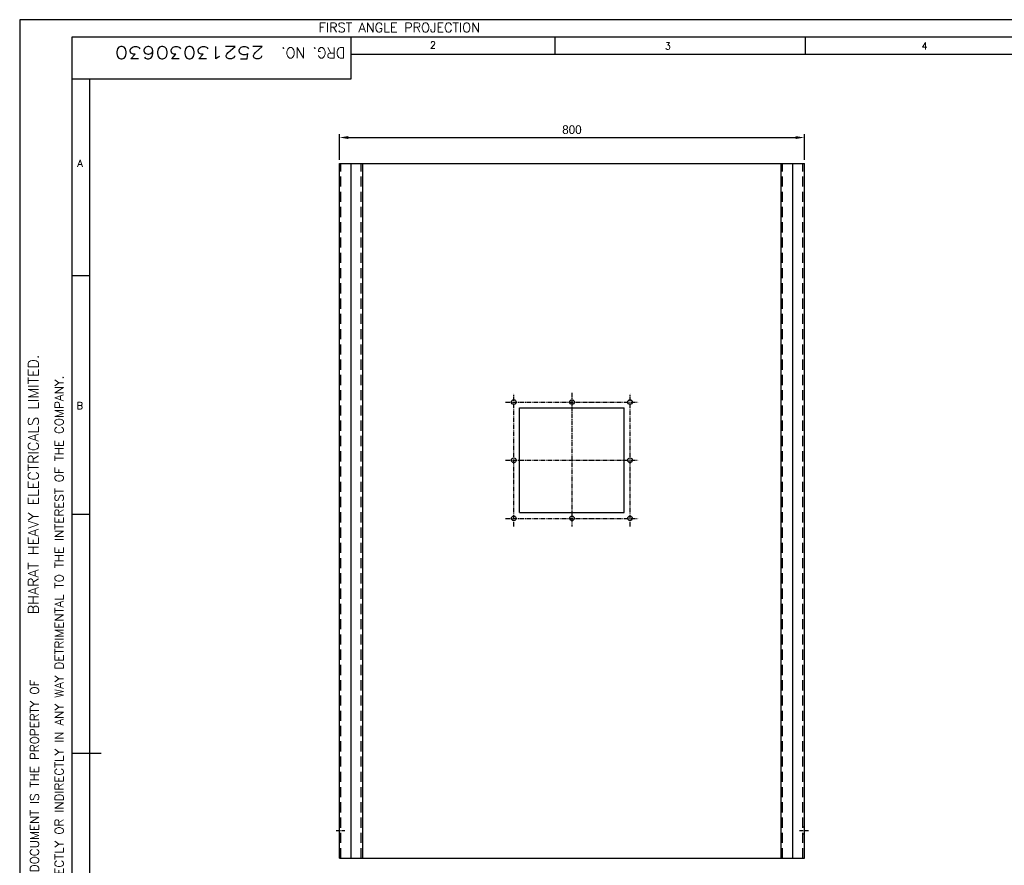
# Model space of a CAD drawing. Extents: x 9638 to 13202, y 922 to 3442.
# Tile 2 of 8: x 9638 to 11332, y 1988 to 3442. Entities that reach past the tile are written whole.
import ezdxf
from ezdxf.enums import TextEntityAlignment as Align

# ---------------------------------------------------------------- set-up
doc = ezdxf.new("R2010")
doc.units = 0
doc.header["$MEASUREMENT"] = 0
doc.linetypes.add('CENTER', pattern=[2, 1.25, -0.25, 0.25, -0.25])
doc.linetypes.add('DASHED', pattern=[0.75, 0.5, -0.25])
doc.layers.get('0').update_dxf_attribs({"linetype": 'CONTINUOUS'})
doc.layers.get('DEFPOINTS').update_dxf_attribs({"linetype": 'CONTINUOUS'})
for name, color, linetype in [('CEN', 70, 'CENTER'), ('HEEDAN', 4, 'DASHED'), ('TEXT', 2, 'CONTINUOUS')]:
    doc.layers.add(name, color=color, linetype=linetype)
doc.styles.add('ROMAND', font='romand')
doc.styles.add('ROMANS', font='romans')
doc.dimstyles.get("Standard").update_dxf_attribs({"dimscale": 6, "dimtxt": 2.5, "dimasz": 2.5, "dimexe": 1, "dimexo": 1, "dimgap": 1, "dimtad": 1, "dimdec": 1, "dimzin": 12, "dimdsep": 46, "dimtxsty": 'Standard', "dimcen": 0.09, "dimclrd": 1, "dimclre": 1, "dimclrt": 1, "dimadec": 0, "dimazin": 3, "dimtfac": 1, "dimtdec": 1, "dimtofl": 0, "dimtmove": 0, "dimatfit": 3, "dimfxl": 0, "dimtolj": 1, "dimtzin": 0, "dimarcsym": 0})

# ---------------------------------------------------------------- blocks, each defined once
blk = doc.blocks.new('A2')
for p, q in [((594, 420), (0, 420)), ((0, 420), (0, 0)), ((589, 415), (15, 415)), ((15, 415), (15, 5)), ((95, 415), (95, 403)), ((153.5, 415), (153.5, 410)), ((225.25, 415), (225.25, 410)), ((584, 410), (95, 410)), ((95, 403), (15, 403)), ((20, 403), (20, 10)), ((15, 346.67), (20, 346.67)), ((15, 278.33), (20, 278.33)), ((15, 209.82), (23.32, 209.82))]:
    blk.add_line(p, q)
at = {"style": 'ROMAND'}
blk.add_text('BHARAT HEAVY ELECTRICALS LIMITED.', height=3, rotation=90, dxfattribs=at).set_placement((5.4, 249.57))
at = {"color": 7, "style": 'ROMANS', "width": 1.3}
blk.add_attdef('DRG_NO', (70.14, 412.28), '', height=3.5, rotation=180, dxfattribs=at)
at = {"style": 'ROMANS'}
for tag, p, width in [('SHTNO', (9.07, 107.77), 0.8), ('REV_NO', (9.09, 98.48), 0.8), ('DRG_NO', (9.17, 70.14), 0.9)]:
    blk.add_attdef(tag, p, '', height=2.8, rotation=90, dxfattribs=dict(at, width=width))
at = {"color": 7, "style": 'ROMANS'}
for tag, p, height in [('PRODUCT', (483.32, 73.62), 4), ('DRN_SIGN', (535.97, 58.04), 2), ('CHD_SIGN', (535.8, 52), 2), ('APP_SIGN', (535.72, 46.19), 2), ('TITLE1', (425.97, 19.61), 3.5), ('TITLE2', (425.65, 13.39), 3.5)]:
    blk.add_attdef(tag, p, '', height=height, dxfattribs=at)
for tag, height, p in [('DRN_BY', 2, (523.7, 59.35)), ('DRN_DATE', 1.7, (562.23, 59.45)), ('CHD_BY', 2, (523.7, 53.34)), ('CHD_DATE', 1.7, (562.13, 53.93)), ('APP_BY', 2, (523.7, 47.34)), ('APP_DATE', 1.7, (562.13, 47.43)), ('NOVAR', 2.5, (577.98, 47.88)), ('SCALE', 2.5, (485.64, 32.88)), ('ITNO', 2.5, (562.34, 33.54)), ('REFTOASSY', 2.5, (532.31, 32.26)), ('NOIT', 2.5, (577.66, 31.84)), ('REV_NO', 3.5, (578.69, 19.15)), ('SHTNO', 2.5, (541.3, 12.54)), ('NOSHT', 2.5, (581.13, 12.72))]:
    blk.add_attdef(tag, text='', height=height, dxfattribs=at).set_placement(p, align=Align.MIDDLE)
at = {"color": 7, "style": 'ROMANS', "width": 0.8}
blk.add_attdef('WEIGHT', text='', height=2.3, dxfattribs=at).set_placement((504.27, 32.63), align=Align.MIDDLE)
at = {"color": 7, "style": 'ROMANS', "width": 1.3}
blk.add_attdef('DRG_NO', (514.76, 19.09), '', height=3.5, dxfattribs=at)
at = {"layer": 'TEXT', "style": 'ROMAND'}
for s, height, p in [('FIRST ANGLE PROJECTION', 2.7, (85.74, 416.41)), ('2', 2, (117.65, 411.78)), ('3', 2, (185.04, 411.47)), ('4', 2, (258.64, 411.47)), ('A', 2, (16.53, 377.82)), ('B                                       ', 2, (16.33, 308.36))]:
    blk.add_text(s, height=height, dxfattribs=at).set_placement(p)
at = {"layer": 'TEXT'}
for s, height, rotation, style, p in [('DRG. NO.', 3, 180, 'ROMAND', (93.37, 412.01)), ('IT MUST NOT BE USED DIRECTLY OR INDIRECTLY IN ANY WAY DETRIMENTAL TO THE INTEREST OF THE COMPANY.', 2.5, 90, 'ROMANS', (12.57, 130.15)), ('THE INFORMATION ON THIS DOCUMENT IS THE PROPERTY OF ', 2.5, 90, 'ROMANS', (5.5, 129.36))]:
    blk.add_text(s, height=height, rotation=rotation, dxfattribs=dict(at, style=style)).set_placement(p)
blk = doc.blocks.new('*D27')
at = {"color": 1, "lineweight": -2}
for p, q in [((10188.1, 3201.4), (10188.1, 3245.8)), ((10203.1, 3239.8), (10973.1, 3239.8)), ((10988.1, 3201.4), (10988.1, 3245.8))]:
    blk.add_line(p, q, dxfattribs=at)
at = {"color": 1}
for points in [[(10203.1, 3242.3), (10203.1, 3237.3), (10188.1, 3239.8)], [(10973.1, 3242.3), (10973.1, 3237.3), (10988.1, 3239.8)]]:
    blk.add_solid(points, dxfattribs=at)
at = {"layer": 'DEFPOINTS', "color": 0}
for p in [(10988.1, 3239.8), (10188.1, 3195.4), (10988.1, 3195.4)]:
    blk.add_point(p, dxfattribs=at)
at = {"color": 1, "insert": (10588.1, 3253.3), "char_height": 15, "attachment_point": 5}
blk.add_mtext('\\A1;800', dxfattribs=at)

msp = doc.modelspace()

# ---------------------------------------------------------------- linework, layer by layer
for p, q in [((10188.08, 3195.44), (10988.08, 3195.44)), ((10188.08, 2000.44), (10188.08, 3195.44)), ((10208.08, 2000.44), (10208.08, 3195.44)), ((10228.08, 2000.44), (10228.08, 3195.44)), ((10948.08, 2000.44), (10948.08, 3195.44)), ((10968.08, 2000.44), (10968.08, 3195.44)), ((10988.08, 2000.44), (10988.08, 3195.44)), ((10498.08, 2594.94), (10498.08, 2774.94)), ((10498.08, 2774.94), (10678.08, 2774.94)), ((10678.08, 2594.94), (10678.08, 2774.94)), ((10498.08, 2594.94), (10678.08, 2594.94)), ((10190.58, 2053.94), (10188.08, 2053.94)), ((10988.08, 2053.94), (10985.58, 2053.94)), ((10190.58, 2041.94), (10188.08, 2041.94)), ((10988.08, 2041.94), (10985.58, 2041.94)), ((10188.08, 2000.44), (10988.08, 2000.44))]:
    msp.add_line(p, q)
for centre in [(10488.08, 2784.94), (10588.08, 2784.94), (10688.08, 2784.94), (10488.08, 2684.94), (10688.08, 2684.94), (10488.08, 2584.94), (10588.08, 2584.94), (10688.08, 2584.94)]:
    msp.add_circle(centre, 4)
at = {"layer": 'CEN', "linetype": 'CENTER', "ltscale": 6}
for p, q in [((10488.08, 2570.89), (10488.08, 2798.99)), ((10588.08, 2801.03), (10588.08, 2570.89)), ((10688.08, 2570.89), (10688.08, 2798.99)), ((10474.03, 2784.94), (10702.13, 2784.94)), ((10474.03, 2684.94), (10702.13, 2684.94)), ((10474.03, 2584.94), (10702.13, 2584.94))]:
    msp.add_line(p, q, dxfattribs=at)
at = {"layer": 'CEN', "ltscale": 5}
for p, q in [((10182.23, 2047.94), (10197.5, 2047.94)), ((10979.73, 2047.94), (10995, 2047.94))]:
    msp.add_line(p, q, dxfattribs=at)
at = {"layer": 'HEEDAN', "linetype": 'DASHED', "ltscale": 35}
for p, q in [((10190.58, 2000.44), (10190.58, 3195.44)), ((10225.58, 2000.44), (10225.58, 3195.44)), ((10950.58, 2000.44), (10950.58, 3195.44)), ((10985.58, 2000.44), (10985.58, 3195.44))]:
    msp.add_line(p, q, dxfattribs=at)

# ---------------------------------------------------------------- block references
ref = msp.add_blockref('A2', (9637.77, 922.44), dxfattribs=dict(xscale=6, yscale=6, zscale=6))
ref.add_attrib('DRG_NO', '25213030630', (10058.62, 3396.14), dxfattribs={"color": 7, "height": 21, "rotation": 180, "style": 'ROMANS', "width": 1.3})

# ---------------------------------------------------------------- dimensions: what is measured, and where the dimension line sits
dim = msp.add_linear_dim(base=(10988.08, 3239.83), p1=(10188.08, 3195.44), p2=(10988.08, 3195.44), dimstyle='Standard')
dim.commit()
dim.dimension.update_dxf_attribs({"geometry": '*D27', "text_midpoint": (10588.08, 3253.33)})

doc.saveas('drawing.dxf')
